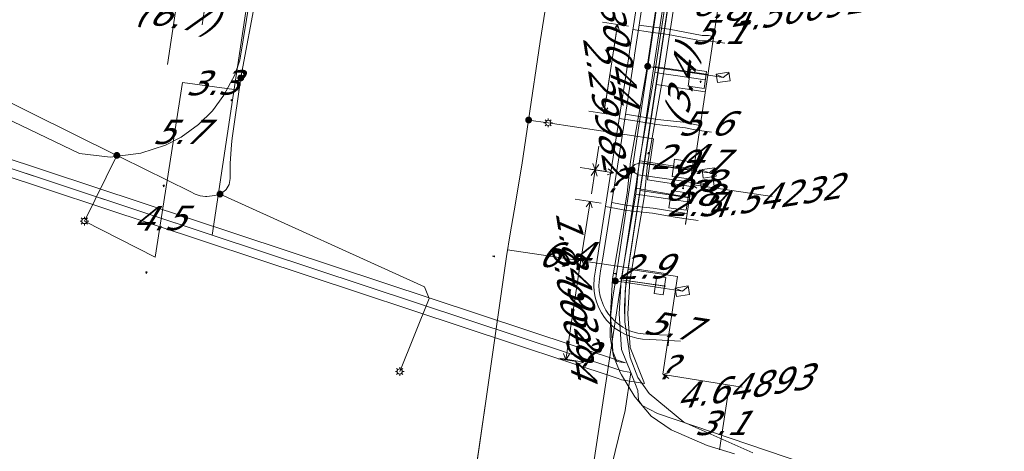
# Model space of a CAD drawing. Header units: metres. Extents: x 124576 to 133557, y 395865 to 402386.
# Tile 135 of 256: x 126368 to 126425, y 399558 to 399583. Entities that reach past the tile are written whole.
import ezdxf
from ezdxf.enums import TextEntityAlignment as Align

# ---------------------------------------------------------------- set-up
doc = ezdxf.new("R2010")
doc.units = ezdxf.units.M
doc.header["$MEASUREMENT"] = 0
for name, color, linetype, lineweight, true_color in [('LG_Datatransport_Reggefiber_Operator_BV', 3, 'Continuous', 13, 0x00ff00), ('LG_Datatransport_Ziggo_BV', 3, 'Continuous', 13, 0x00ff00), ('LG_Laag_Spanning_Enexis_Netbeheer_BV', 7, 'Continuous', 13, 0x960000), ('LG_unet-4_Brabant_Water', 5, 'Continuous', 13, 0x0000ff), ('LG_warmte_Ennatuurlijk_BV', 7, 'Continuous', 13, 0x008080), ('MV_Datatransport_lijn', 3, 'Continuous', 0, 0x00ff00), ('MV_warmte_lijn', 7, 'Continuous', 0, 0x008080)]:
    doc.layers.add(name, color=color, linetype=linetype, lineweight=lineweight, true_color=true_color)
for name, color, linetype, lineweight in [('LG_Laag_Spanning_P_Enexis_Netbeheer_BV', 7, 'Continuous', 0), ('MV_Datatransport', 7, 'Continuous', 0), ('MV_Laag_Spanning', 7, 'Continuous', 0), ('MV_Laag_Spanning_lijn', 7, 'Continuous', 0), ('MV_Laag_Spanning_pijl', 7, 'Continuous', 0), ('MV_warmte', 7, 'Continuous', 0)]:
    doc.layers.add(name, color=color, linetype=linetype, lineweight=lineweight)
doc.styles.add('Klic_Annotatie', font='verdanai.ttf', dxfattribs={"oblique": 20, "height": 1.4})

# ---------------------------------------------------------------- blocks, each defined once
blk = doc.blocks.new('Mof')
at = {"layer": 'LG_Laag_Spanning_P_Enexis_Netbeheer_BV'}
h = blk.add_hatch(color=256, dxfattribs=at)
edge = h.paths.add_edge_path()
edge.add_arc((0, 0), 2, 0, 360)
blk = doc.blocks.new('DeliveryPoint')
at = {"layer": 'LG_Laag_Spanning_P_Enexis_Netbeheer_BV', "flags": 128}
blk.add_lwpolyline([(-3.75, -2.5), (3.75, -2.5), (3.75, 2.5), (-3.75, 2.5), (-3.75, -2.5)], close=True, dxfattribs=at)
blk.add_lwpolyline([(-3.75, 2.5), (-3.75, 2.16), (0, 0), (3.75, 2.16)], dxfattribs=at)
blk = doc.blocks.new('Streetlight')
at = {"layer": 'LG_Laag_Spanning_P_Enexis_Netbeheer_BV'}
for p, q in [((-1.77, 1.77), (-1.06, 1.06)), ((0, 2.5), (0, 1.5)), ((1.77, 1.77), (1.06, 1.06)), ((-1.06, -1.06), (-1.77, -1.77)), ((0, -1.5), (0, -2.5)), ((1.06, -1.06), (1.77, -1.77))]:
    blk.add_line(p, q, dxfattribs=at)
at = {"layer": 'LG_Laag_Spanning_P_Enexis_Netbeheer_BV', "flags": 128}
for points in [[(-2.5, 0), (-1.5, 0)], [(1.5, 0), (2.5, 0)]]:
    blk.add_lwpolyline(points, dxfattribs=at)
at = {"layer": 'LG_Laag_Spanning_P_Enexis_Netbeheer_BV'}
blk.add_circle((0, 0), 1.5, dxfattribs=at)
blk = doc.blocks.new('m_pijl')
at = {"layer": 'MV_Laag_Spanning_pijl'}
blk.add_hatch(color=7, dxfattribs=at).paths.add_polyline_path([(-1, -0.33), (-1, 0), (-1, 0.33), (0, 0)])
at = {"layer": 'MV_Laag_Spanning_pijl', "flags": 128}
blk.add_lwpolyline([(-1, 0), (-1, 0.33), (0, 0), (-1, -0.33), (-1, 0)], close=True, dxfattribs=at)

msp = doc.modelspace()

# ---------------------------------------------------------------- linework, layer by layer
at = {"layer": 'LG_Datatransport_Reggefiber_Operator_BV'}
for p, q in [((126403.878, 399579.684), (126404.686, 399585.026)), ((126404.372, 399579.603), (126405.18, 399584.95)), ((126404.865, 399579.522), (126405.674, 399584.874)), ((126378.806, 399570.219), (126380.946, 399584.413)), ((126402.953, 399574.458), (126403.878, 399579.684)), ((126403.449, 399574.389), (126404.372, 399579.603)), ((126403.945, 399574.321), (126404.865, 399579.522)), ((126406.278, 399578.818), (126406.424, 399579.807)), ((126406.424, 399579.807), (126407.347, 399579.671)), ((126407.202, 399578.682), (126407.347, 399579.671)), ((126353.074, 399579.271), (126402.556, 399562.876)), ((126352.917, 399578.797), (126378.806, 399570.219)), ((126406.278, 399578.818), (126407.202, 399578.682)), ((126352.76, 399578.322), (126402.241, 399561.927)), ((126402.771, 399572.646), (126402.953, 399574.458)), ((126403.267, 399572.579), (126403.449, 399574.389)), ((126405.355, 399573.604), (126405.501, 399574.594)), ((126405.501, 399574.594), (126406.578, 399574.435)), ((126406.433, 399573.446), (126406.578, 399574.435)), ((126403.762, 399572.512), (126403.945, 399574.321)), ((126405.355, 399573.604), (126406.433, 399573.446)), ((126405.176, 399571.799), (126405.327, 399572.787)), ((126405.327, 399572.787), (126406.317, 399572.636)), ((126401.926, 399567.692), (126402.771, 399572.646)), ((126402.424, 399567.634), (126403.267, 399572.579)), ((126402.921, 399567.578), (126403.762, 399572.512)), ((126406.166, 399571.648), (126406.317, 399572.636)), ((126405.176, 399571.799), (126406.166, 399571.648)), ((126401.806, 399565.666), (126401.926, 399567.692)), ((126402.808, 399565.668), (126402.921, 399567.578)), ((126404.329, 399566.849), (126404.475, 399567.838)), ((126404.475, 399567.838), (126404.992, 399567.762)), ((126404.847, 399566.773), (126404.992, 399567.762)), ((126404.329, 399566.849), (126404.847, 399566.773)), ((126401.806, 399565.666), (126401.944, 399563.5)), ((126402.808, 399565.668), (126402.932, 399563.722)), ((126402.438, 399563.611), (126402.968, 399562.279)), ((126402.438, 399563.611), (126402.968, 399562.279)), ((126402.932, 399563.722), (126403.762, 399561.637)), ((126401.944, 399563.5), (126402.174, 399562.921)), ((126402.174, 399562.921), (126402.677, 399562.836)), ((126402.556, 399562.876), (126402.677, 399562.836)), ((126402.241, 399561.927), (126402.435, 399561.862)), ((126402.435, 399561.862), (126403.762, 399561.637))]:
    msp.add_line(p, q, dxfattribs=at)
at = {"layer": 'LG_Datatransport_Reggefiber_Operator_BV', "flags": 128}
for points in [[(126402.438, 399563.611), (126402.307, 399565.667), (126402.424, 399567.634), (126403.267, 399572.579), (126403.449, 399574.389), (126404.372, 399579.603), (126405.18, 399584.95), (126406.036, 399590.407), (126408.208, 399604.797), (126408.366, 399606.41), (126409.901, 399614.264), (126410.066, 399615.11), (126410.304, 399615.58), (126410.741, 399615.709), (126411.898, 399615.474), (126424.539, 399612.917), (126443.715, 399608.998)], [(126404.372, 399579.603), (126406.351, 399579.312), (126407.275, 399579.176)], [(126352.916, 399578.796), (126378.806, 399570.219), (126402.398, 399562.401), (126402.556, 399562.349), (126402.968, 399562.279)], [(126403.449, 399574.389), (126405.428, 399574.099), (126406.506, 399573.94)], [(126403.267, 399572.579), (126405.251, 399572.287), (126406.242, 399572.142)], [(126378.806, 399570.218), (126402.398, 399562.401), (126402.556, 399562.349), (126402.968, 399562.279)], [(126402.424, 399567.634), (126402.307, 399565.667), (126402.438, 399563.611)], [(126402.424, 399567.634), (126404.402, 399567.343), (126404.92, 399567.267)], [(126363.921, 399445.819), (126378.382, 399443.825), (126382.95, 399443.195), (126385.347, 399456.024), (126385.835, 399459.187), (126386.097, 399460.885), (126388.662, 399477.529), (126388.889, 399479.003), (126391.247, 399494.308), (126391.439, 399495.55), (126392.483, 399502.325), (126393.69, 399510.374), (126394.524, 399515.937), (126394.756, 399517.481), (126395.578, 399522.962), (126398.658, 399543.506), (126400.936, 399552.979), (126402.075, 399557.715), (126402.644, 399560.083), (126402.968, 399562.279)], [(126394.756, 399517.481), (126395.578, 399522.962), (126398.658, 399543.506), (126400.936, 399552.979), (126402.075, 399557.715), (126402.644, 399560.083), (126402.968, 399562.279)], [(126402.968, 399562.279), (126403.378, 399561.249), (126403.422, 399560.678), (126403.622, 399560.371), (126404.515, 399559.917), (126416.141, 399555.97), (126432.268, 399546.775), (126437.031, 399544.747)]]:
    msp.add_lwpolyline(points, dxfattribs=at)
at = {"layer": 'LG_Datatransport_Ziggo_BV'}
for p, q in [((126403.757, 399574.373), (126405.131, 399583.465)), ((126403.516, 399572.792), (126403.757, 399574.373)), ((126406.583, 399573.942), (126403.757, 399574.373)), ((126402.827, 399568.254), (126403.516, 399572.792)), ((126406.346, 399572.36), (126403.516, 399572.792)), ((126405.667, 399567.825), (126402.827, 399568.254))]:
    msp.add_line(p, q, dxfattribs=at)
at = {"layer": 'LG_Datatransport_Ziggo_BV', "flags": 128}
for points in [[(126401.125, 399616.541), (126401.209, 399617.016), (126409.293, 399615.627), (126409.765, 399615.375), (126409.969, 399614.984), (126408.792, 399607.723), (126402.697, 399567.393), (126402.612, 399566.105), (126402.625, 399565.198), (126402.948, 399563.15), (126403.39, 399561.986), (126404.04, 399561.075), (126406.038, 399559.409), (126410.023, 399557.634)], [(126405.667, 399567.825), (126402.827, 399568.254), (126403.516, 399572.792), (126403.757, 399574.373), (126405.131, 399583.465), (126405.369, 399585.047), (126406.175, 399590.387), (126408.28, 399604.331), (126408.519, 399605.913), (126409.966, 399614.826), (126409.969, 399614.984), (126409.765, 399615.375), (126409.293, 399615.627), (126401.209, 399617.016), (126401.125, 399616.541)], [(126406.346, 399572.36), (126403.516, 399572.792), (126403.757, 399574.373), (126405.131, 399583.465), (126405.369, 399585.047), (126406.175, 399590.387), (126408.28, 399604.331), (126408.519, 399605.913), (126409.966, 399614.826), (126409.969, 399614.984), (126409.765, 399615.375), (126409.293, 399615.627), (126401.209, 399617.016), (126401.125, 399616.541)], [(126406.583, 399573.942), (126403.757, 399574.373), (126405.131, 399583.465), (126405.369, 399585.047), (126406.175, 399590.387), (126408.28, 399604.331), (126408.519, 399605.913), (126409.966, 399614.826), (126409.969, 399614.984), (126409.765, 399615.375), (126409.293, 399615.627), (126401.209, 399617.016), (126401.125, 399616.541)], [(126410.023, 399557.634), (126406.038, 399559.409), (126404.04, 399561.075), (126403.39, 399561.986), (126402.948, 399563.15), (126402.625, 399565.198), (126402.653, 399566.98), (126402.827, 399568.254), (126403.516, 399572.792), (126403.757, 399574.373), (126405.131, 399583.465), (126405.369, 399585.047), (126406.175, 399590.387), (126408.28, 399604.331), (126408.519, 399605.913), (126409.966, 399614.826), (126409.969, 399614.984), (126409.765, 399615.375), (126409.293, 399615.627), (126401.209, 399617.016), (126401.125, 399616.541)], [(126381.172, 399585.035), (126380.398, 399580.311), (126380.108, 399579.478), (126379.488, 399578.289), (126378.823, 399577.4), (126378.017, 399576.602), (126377.014, 399575.878), (126376.112, 399575.413), (126374.682, 399574.954), (126372.924, 399574.719), (126371.157, 399574.922), (126354.921, 399582.701), (126353.825, 399575.274)], [(126381.172, 399585.035), (126380.398, 399580.311), (126380.108, 399579.478), (126379.488, 399578.289), (126378.823, 399577.4), (126378.017, 399576.602), (126377.014, 399575.878), (126376.112, 399575.413), (126374.682, 399574.954), (126372.924, 399574.719), (126371.157, 399574.922), (126354.921, 399582.701)], [(126354.921, 399582.701), (126371.157, 399574.922), (126372.924, 399574.719), (126374.682, 399574.954), (126376.112, 399575.413), (126377.014, 399575.878), (126378.017, 399576.602), (126378.823, 399577.4), (126379.488, 399578.289), (126380.108, 399579.478), (126380.398, 399580.311), (126381.172, 399585.035)], [(126354.921, 399582.701), (126371.157, 399574.922), (126372.924, 399574.719), (126374.682, 399574.954), (126376.112, 399575.413), (126377.014, 399575.878), (126378.017, 399576.602), (126378.823, 399577.4), (126379.488, 399578.289), (126380.108, 399579.478), (126380.398, 399580.311), (126381.172, 399585.035)], [(126354.921, 399582.701), (126371.157, 399574.922), (126372.924, 399574.719), (126374.682, 399574.954), (126376.112, 399575.413), (126377.014, 399575.878), (126378.017, 399576.602), (126378.823, 399577.4), (126379.488, 399578.289), (126380.108, 399579.478), (126380.398, 399580.311), (126381.172, 399585.035)], [(126354.921, 399582.701), (126371.157, 399574.922), (126372.924, 399574.719), (126374.682, 399574.954), (126376.112, 399575.413), (126377.014, 399575.878), (126378.017, 399576.602), (126378.823, 399577.4), (126379.488, 399578.289), (126380.108, 399579.478), (126380.398, 399580.311), (126381.172, 399585.035)], [(126381.172, 399585.035), (126380.398, 399580.311), (126380.108, 399579.478), (126379.488, 399578.289), (126378.823, 399577.4), (126378.017, 399576.602), (126377.014, 399575.878), (126376.112, 399575.413), (126374.682, 399574.954), (126372.924, 399574.719), (126371.157, 399574.922), (126354.921, 399582.701)], [(126402.827, 399568.254), (126402.653, 399566.98), (126402.625, 399565.198), (126402.948, 399563.15), (126403.39, 399561.986), (126404.04, 399561.075), (126406.038, 399559.409), (126410.023, 399557.634)]]:
    msp.add_lwpolyline(points, dxfattribs=at)
at = {"layer": 'LG_Laag_Spanning_Enexis_Netbeheer_BV'}
for p, q in [((126397.076, 399576.862), (126398.21, 399576.696)), ((126373.303, 399574.819), (126371.429, 399571.028))]:
    msp.add_line(p, q, dxfattribs=at)
at = {"layer": 'LG_Laag_Spanning_Enexis_Netbeheer_BV', "flags": 128}
for points in [[(126380.459, 399579.29), (126380.464, 399579.326), (126381.365, 399584.154), (126381.508, 399585.118), (126382.311, 399590.542), (126382.716, 399593.28), (126383.215, 399596.574), (126383.267, 399596.918), (126384.339, 399603.998), (126384.885, 399607.603), (126385.395, 399611.032), (126386.603, 399619.156), (126385.832, 399620.447), (126385.084, 399620.688)], [(126380.459, 399579.29), (126380.464, 399579.326), (126381.365, 399584.154), (126381.508, 399585.118), (126382.311, 399590.542), (126382.716, 399593.28), (126383.215, 399596.574), (126383.267, 399596.918), (126384.339, 399603.998), (126384.885, 399607.603), (126385.395, 399611.032), (126386.603, 399619.156), (126385.832, 399620.447), (126385.084, 399620.688)], [(126402.08, 399617.526), (126402.53, 399616.76), (126402.539, 399616.703), (126402.593, 399615.624), (126402.585, 399615.506), (126402.508, 399614.654), (126402.426, 399613.799), (126402.374, 399612.919), (126402.093, 399609.635), (126401.707, 399606.712), (126400.655, 399599.55), (126400.238, 399596.9), (126398.968, 399589.152), (126397.739, 399581.396), (126397.076, 399576.862), (126396.693, 399574.245), (126396.248, 399571.611), (126396.012, 399570.296), (126395.806, 399568.975), (126394.621, 399560.762), (126392.656, 399547.147)], [(126402.08, 399617.526), (126402.53, 399616.76), (126402.539, 399616.703), (126402.593, 399615.624), (126402.585, 399615.506), (126402.508, 399614.654), (126402.426, 399613.799), (126402.374, 399612.919), (126402.093, 399609.635), (126401.707, 399606.712), (126400.655, 399599.55), (126400.238, 399596.9), (126398.968, 399589.152), (126397.739, 399581.396), (126397.076, 399576.862), (126396.693, 399574.245), (126396.248, 399571.611), (126396.012, 399570.296)], [(126408.956, 399557.589), (126407.385, 399558.062), (126405.31, 399558.966), (126404.144, 399559.76), (126403.227, 399560.856), (126403.212, 399560.878), (126402.435, 399562.138), (126402.353, 399562.287), (126401.979, 399563.23), (126401.801, 399564.231), (126401.793, 399564.311), (126401.806, 399565.48), (126401.926, 399566.521), (126402.084, 399567.57), (126402.108, 399567.729), (126403.051, 399573.983), (126403.952, 399579.962), (126404.712, 399585.005)], [(126404.712, 399585.005), (126403.952, 399579.962), (126403.051, 399573.983), (126402.108, 399567.729), (126402.084, 399567.57), (126401.926, 399566.521), (126401.806, 399565.48), (126401.793, 399564.311), (126401.801, 399564.231), (126401.979, 399563.23), (126402.353, 399562.287), (126402.435, 399562.138), (126403.212, 399560.878), (126403.227, 399560.856), (126404.144, 399559.76), (126405.31, 399558.966), (126407.385, 399558.062), (126408.956, 399557.589)], [(126404.712, 399585.005), (126403.952, 399579.962), (126403.051, 399573.983), (126402.108, 399567.729), (126402.084, 399567.57), (126401.926, 399566.521), (126401.806, 399565.48), (126401.793, 399564.311), (126401.801, 399564.231), (126401.979, 399563.23), (126402.353, 399562.287), (126402.435, 399562.138), (126403.212, 399560.878), (126403.227, 399560.856), (126404.144, 399559.76), (126405.31, 399558.966), (126407.385, 399558.062), (126408.956, 399557.589)], [(126408.956, 399557.589), (126407.385, 399558.062), (126405.31, 399558.966), (126404.144, 399559.76), (126403.227, 399560.856), (126403.212, 399560.878), (126402.435, 399562.138), (126402.353, 399562.287), (126401.979, 399563.23), (126401.801, 399564.231), (126401.793, 399564.311), (126401.806, 399565.48), (126401.926, 399566.521), (126402.084, 399567.57), (126402.108, 399567.729), (126403.051, 399573.983), (126403.952, 399579.962), (126404.712, 399585.005)], [(126365.806, 399578.525), (126373.303, 399574.819), (126373.544, 399574.7), (126377.528, 399572.73), (126377.82, 399572.587), (126378.117, 399572.485), (126378.429, 399572.451), (126378.502, 399572.451), (126378.954, 399572.498), (126379.046, 399572.517), (126379.26, 399572.585), (126379.586, 399572.809), (126379.621, 399572.844), (126379.794, 399573.135), (126379.843, 399573.478), (126379.843, 399573.558), (126379.846, 399574.062), (126379.85, 399574.357), (126379.915, 399575.446), (126379.955, 399575.821), (126380.459, 399579.29), (126380.464, 399579.326), (126381.365, 399584.154)], [(126365.806, 399578.525), (126373.303, 399574.819), (126373.544, 399574.7), (126377.528, 399572.73), (126377.82, 399572.587), (126378.117, 399572.485), (126378.429, 399572.451), (126378.502, 399572.451), (126378.954, 399572.498), (126379.046, 399572.517), (126379.26, 399572.585), (126379.586, 399572.809), (126379.621, 399572.844), (126379.794, 399573.135), (126379.843, 399573.478), (126379.843, 399573.558), (126379.846, 399574.062), (126379.85, 399574.357), (126379.915, 399575.446), (126379.955, 399575.821), (126380.459, 399579.29), (126380.464, 399579.326), (126381.365, 399584.154)], [(126365.806, 399578.525), (126373.303, 399574.819), (126373.544, 399574.7), (126377.528, 399572.73), (126377.82, 399572.587), (126378.117, 399572.485), (126378.429, 399572.451), (126378.502, 399572.451), (126378.954, 399572.498), (126379.046, 399572.517), (126379.26, 399572.585), (126379.586, 399572.809), (126379.621, 399572.844), (126379.794, 399573.135), (126379.843, 399573.478), (126379.843, 399573.558), (126379.846, 399574.062), (126379.85, 399574.357), (126379.915, 399575.446), (126379.955, 399575.821), (126380.459, 399579.29), (126380.464, 399579.326), (126381.365, 399584.154)], [(126403.952, 399579.962), (126406.923, 399579.525), (126407.714, 399579.408), (126408.308, 399579.321)], [(126365.806, 399578.525), (126373.303, 399574.819), (126373.544, 399574.7), (126377.528, 399572.73), (126377.82, 399572.587), (126378.117, 399572.485), (126378.429, 399572.451), (126378.502, 399572.451), (126378.954, 399572.498), (126379.046, 399572.517), (126379.26, 399572.585), (126379.586, 399572.809), (126379.621, 399572.844), (126379.794, 399573.135), (126379.843, 399573.478), (126379.843, 399573.558), (126379.846, 399574.062), (126379.85, 399574.357), (126379.915, 399575.446), (126379.955, 399575.821), (126380.459, 399579.29)], [(126403.051, 399573.983), (126403.077, 399574.157), (126403.21, 399574.289), (126403.528, 399574.393), (126406.113, 399574.014), (126406.905, 399573.897), (126407.498, 399573.81)], [(126403.051, 399573.983), (126403.146, 399573.856), (126403.398, 399573.705), (126406.011, 399573.321), (126406.803, 399573.205), (126407.396, 399573.118)], [(126379.26, 399572.585), (126391.057, 399567.226), (126391.326, 399566.556), (126389.634, 399562.343)], [(126391.869, 399541.752), (126392.267, 399544.447), (126392.656, 399547.147), (126393.46, 399552.719), (126394.621, 399560.762), (126395.806, 399568.975), (126396.012, 399570.296)], [(126391.869, 399541.752), (126392.267, 399544.447), (126392.656, 399547.147), (126393.46, 399552.719), (126394.621, 399560.762), (126395.806, 399568.975), (126396.012, 399570.296)], [(126396.012, 399570.296), (126395.806, 399568.975), (126394.621, 399560.762), (126392.656, 399547.147), (126392.267, 399544.447), (126391.869, 399541.752)], [(126402.084, 399567.57), (126404.965, 399567.124), (126405.953, 399566.971)]]:
    msp.add_lwpolyline(points, dxfattribs=at)
at = {"layer": 'LG_unet-4_Brabant_Water'}
for p, q in [((126407.47, 399579.49), (126404.31, 399579.95)), ((126406.63, 399574.03), (126403.49, 399574.51)), ((126406.36, 399572.39), (126403.25, 399572.92)), ((126404.99, 399567.26), (126402.44, 399567.63))]:
    msp.add_line(p, q, dxfattribs=at)
at = {"layer": 'LG_unet-4_Brabant_Water', "flags": 128}
msp.add_lwpolyline([(126400.31, 399553.55), (126402.44, 399567.63), (126403.25, 399572.92), (126403.26, 399573.02), (126403.37, 399573.71), (126403.49, 399574.51), (126404.31, 399579.95), (126405.08, 399585.03), (126405.89, 399590.37), (126408.18, 399605.44), (126408.22, 399605.69), (126409.76, 399615.81)], dxfattribs=at)
at = {"layer": 'LG_warmte_Ennatuurlijk_BV'}
for p, q in [((126407.669, 399581.101), (126407.758, 399581.694)), ((126408.406, 399581.293), (126407.713, 399581.397)), ((126406.897, 399575.959), (126406.986, 399576.552)), ((126407.633, 399576.151), (126406.941, 399576.255)), ((126406.134, 399570.865), (126406.223, 399571.459)), ((126406.871, 399571.058), (126406.179, 399571.162)), ((126405.136, 399563.827), (126405.166, 399564.427)), ((126405.85, 399564.092), (126405.151, 399564.127))]:
    msp.add_line(p, q, dxfattribs=at)
at = {"layer": 'LG_warmte_Ennatuurlijk_BV', "flags": 128}
for points in [[(126403.605, 399585.414), (126402.906, 399580.813), (126402.882, 399580.654), (126402.88, 399580.642), (126401.962, 399574.721), (126401.029, 399568.808)], [(126403.921, 399585.365), (126403.198, 399580.605), (126403.196, 399580.593), (126403.172, 399580.437), (126402.279, 399574.672), (126401.345, 399568.759)], [(126403.461, 399582.338), (126404.152, 399582.235), (126405.183, 399582.105), (126407.096, 399581.744), (126407.464, 399581.738), (126407.758, 399581.694)], [(126403.1, 399582.09), (126404.111, 399581.937), (126405.136, 399581.808), (126407.066, 399581.444), (126407.439, 399581.439), (126407.713, 399581.397)], [(126402.308, 399576.951), (126403.199, 399576.816), (126404.473, 399576.6), (126406.137, 399576.415), (126406.59, 399576.308), (126406.941, 399576.255)], [(126402.67, 399577.199), (126403.246, 399577.113), (126404.514, 399576.898), (126406.188, 399576.711), (126406.647, 399576.603), (126406.986, 399576.552)], [(126401.874, 399572.108), (126402.789, 399571.931), (126404.265, 399571.776), (126405.583, 399571.555), (126406.223, 399571.459)], [(126401.511, 399571.863), (126402.745, 399571.634), (126404.224, 399571.479), (126405.536, 399571.258), (126406.179, 399571.162)], [(126401.029, 399568.808), (126400.937, 399568.191), (126400.861, 399567.721), (126400.838, 399567.295), (126400.86, 399566.963), (126400.918, 399566.63), (126400.993, 399566.36), (126401.124, 399566.024), (126401.285, 399565.718), (126401.453, 399565.466), (126401.595, 399565.29), (126401.865, 399565.009), (126402.08, 399564.831), (126402.357, 399564.642), (126402.665, 399564.478), (126402.923, 399564.372), (126403.317, 399564.259), (126403.65, 399564.205), (126404.075, 399564.18), (126405.151, 399564.127)], [(126401.345, 399568.759), (126401.233, 399568.143), (126401.16, 399567.689), (126401.138, 399567.297), (126401.158, 399566.998), (126401.211, 399566.696), (126401.278, 399566.455), (126401.398, 399566.149), (126401.543, 399565.872), (126401.696, 399565.644), (126401.821, 399565.488), (126402.07, 399565.229), (126402.261, 399565.07), (126402.512, 399564.899), (126402.793, 399564.75), (126403.022, 399564.656), (126403.382, 399564.552), (126403.682, 399564.504), (126404.091, 399564.48), (126405.166, 399564.427)]]:
    msp.add_lwpolyline(points, dxfattribs=at)
at = {"layer": 'MV_Datatransport_lijn'}
for p, q in [((126376.23, 399580.077), (126377.066, 399585.655)), ((126407.265, 399578.492), (126404.444, 399578.914)), ((126406.465, 399573.151), (126406.583, 399573.942)), ((126406.465, 399573.151), (126406.346, 399572.36)), ((126404.822, 399562.188), (126405.667, 399567.825))]:
    msp.add_line(p, q, dxfattribs=at)
at = {"layer": 'MV_Laag_Spanning_lijn'}
for p, q in [((126404.295, 399575.782), (126398.21, 399576.696)), ((126406.457, 399573.031), (126403.939, 399573.408)), ((126375.524, 399568.932), (126371.429, 399571.028))]:
    msp.add_line(p, q, dxfattribs=at)
at = {"layer": 'MV_Laag_Spanning_pijl'}
for p, q in [((126378.23, 399582.363), (126378.534, 399584.367)), ((126408.179, 399584.495), (126407.421, 399579.452)), ((126377.101, 399579.037), (126376.218, 399573.378)), ((126377.101, 399579.037), (126380.357, 399578.587)), ((126407.421, 399579.452), (126406.594, 399573.943)), ((126403.939, 399573.408), (126404.295, 399575.782)), ((126406.594, 399573.943), (126406.49, 399573.251)), ((126376.218, 399573.378), (126375.524, 399568.932)), ((126406.126, 399570.828), (126406.49, 399573.251)), ((126402.211, 399568.413), (126395.863, 399569.362)), ((126405.095, 399567.982), (126402.211, 399568.413)), ((126408.552, 399560.852), (126408.099, 399557.823))]:
    msp.add_line(p, q, dxfattribs=at)
at = {"layer": 'MV_warmte_lijn'}
for p, q in [((126402.851, 399582.279), (126401.343, 399582.508)), ((126402.203, 399582.378), (126401.51, 399577.819)), ((126402.203, 399582.378), (126401.978, 399582.06)), ((126402.203, 399582.378), (126402.322, 399582.007)), ((126401.42, 399577.241), (126402.135, 399581.833)), ((126402.059, 399577.142), (126400.56, 399577.375)), ((126401.42, 399577.241), (126401.302, 399577.612)), ((126401.42, 399577.241), (126401.645, 399577.558)), ((126400.91, 399573.983), (126401.127, 399575.358)), ((126401.551, 399573.882), (126400.051, 399574.118)), ((126401.551, 399573.881), (126400.052, 399574.114)), ((126401.981, 399573.814), (126400.605, 399574.02)), ((126400.912, 399573.98), (126400.686, 399573.663)), ((126400.912, 399573.98), (126400.698, 399572.605)), ((126400.91, 399573.983), (126400.792, 399574.354)), ((126400.91, 399573.983), (126401.136, 399574.299)), ((126400.912, 399573.98), (126401.03, 399573.61)), ((126401.981, 399573.814), (126401.611, 399573.693)), ((126401.981, 399573.814), (126401.663, 399574.037)), ((126406.473, 399573.14), (126406.843, 399573.261)), ((126406.473, 399573.14), (126406.792, 399572.917)), ((126406.473, 399573.14), (126411.141, 399572.441)), ((126401.263, 399572.055), (126399.762, 399572.292)), ((126400.622, 399572.156), (126399.931, 399567.781)), ((126400.622, 399572.156), (126400.395, 399571.839)), ((126400.622, 399572.156), (126400.739, 399571.785)), ((126400.115, 399568.946), (126399.218, 399563.012)), ((126400.757, 399568.849), (126399.685, 399569.011)), ((126400.115, 399568.946), (126399.891, 399568.627)), ((126400.115, 399568.946), (126400.235, 399568.575)), ((126399.86, 399562.915), (126398.788, 399563.077)), ((126400.256, 399562.886), (126398.881, 399563.103)), ((126399.218, 399563.012), (126399.098, 399563.382)), ((126399.218, 399563.012), (126399.442, 399563.33)), ((126400.256, 399562.886), (126399.939, 399563.112)), ((126400.256, 399562.886), (126399.885, 399562.768)), ((126404.848, 399562.161), (126405.219, 399562.279)), ((126404.848, 399562.161), (126405.165, 399561.935)), ((126404.848, 399562.161), (126409.403, 399561.442))]:
    msp.add_line(p, q, dxfattribs=at)

# ---------------------------------------------------------------- block references
at = {"layer": 'LG_Laag_Spanning_P_Enexis_Netbeheer_BV', "xscale": 0.1, "yscale": 0.1, "zscale": 0.1}
for name, p in [('Mof', (126403.952, 399579.962)), ('Mof', (126397.076, 399576.862)), ('Streetlight', (126398.21, 399576.696)), ('Mof', (126373.303, 399574.819)), ('Mof', (126403.051, 399573.983)), ('Mof', (126379.26, 399572.585)), ('Streetlight', (126371.429, 399571.028)), ('Streetlight', (126389.634, 399562.343))]:
    msp.add_blockref(name, p, dxfattribs=at)
for name, p, rotation in [('Mof', (126380.459, 399579.29), 359), ('DeliveryPoint', (126408.308, 399579.321), 7.999999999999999), ('DeliveryPoint', (126407.498, 399573.81), 7.999999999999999), ('DeliveryPoint', (126407.396, 399573.118), 7.999999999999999), ('Mof', (126402.084, 399567.57), 279), ('DeliveryPoint', (126405.953, 399566.971), 9)]:
    msp.add_blockref(name, p, dxfattribs=dict(at, rotation=rotation))
at = {"layer": 'MV_Laag_Spanning_pijl'}
for p, xscale, yscale, zscale, rotation in [((126407, 399579), 0.1, 0.1, 0.1, 262), ((126380, 399578), 0.09999999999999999, 0.09999999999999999, 0.09999999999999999, 353), ((126404, 399575), 0.1, 0.1, 0.1, 81), ((126376, 399573), 0.1, 0.1, 0.1, 262), ((126406, 399573), 0.1, 0.1, 0.1, 81), ((126406, 399573), 0.1, 0.1, 0.1, 262), ((126406, 399573), 0.1, 0.1, 0.1, 262), ((126395, 399569), 0.1, 0.1, 0.1, 171), ((126375, 399568), 0.1, 0.1, 0.1, 262), ((126402, 399568), 0.1, 0.1, 0.1, 171)]:
    msp.add_blockref('m_pijl', p, dxfattribs=dict(at, xscale=xscale, yscale=yscale, zscale=zscale, rotation=rotation))

# ---------------------------------------------------------------- texts
at = {"layer": 'MV_Datatransport', "style": 'Klic_Annotatie', "oblique": 20}
for s, rotation, p in [('0.8', 352, (126408.006, 399583.436)), ('(6.7)', 351, (126376.648, 399582.866)), ('(3.4)', 81, (126405.855, 399578.703)), ('0.8', 352, (126406.524, 399573.547)), ('0.8', 351, (126406.406, 399572.756)), ('5.7', 351, (126405.245, 399565.007))]:
    msp.add_text(s, height=1.4, rotation=rotation, dxfattribs=at).set_placement(p, align=Align.MIDDLE_CENTER)
at = {"layer": 'MV_Laag_Spanning', "style": 'Klic_Annotatie', "oblique": 20}
for s, p in [('5.1', (126407.998, 399581.943)), ('5.6', (126407.205, 399576.668)), ('5.7', (126376.857, 399576.176)), ('0.7', (126406.87, 399574.449)), ('2.5', (126406.506, 399572.01)), ('3.1', (126408.128, 399559.367))]:
    msp.add_text(s, height=1.4, dxfattribs=at).set_placement(p, align=Align.MIDDLE_CENTER)
for s, p in [('3.3', (126378.756, 399579.01)), ('2.4', (126405.594, 399574.744)), ('4.5', (126375.673, 399571.186)), ('6.4', (126399.067, 399569.085)), ('2.9', (126403.683, 399568.395))]:
    msp.add_text(s, height=1.4, rotation=1, dxfattribs=at).set_placement(p, align=Align.MIDDLE_CENTER)
at = {"layer": 'MV_warmte', "style": 'Klic_Annotatie', "oblique": 20}
for s, rotation, p in [('3.30044', 279, (126402.135, 399581.833)), ('4.50091', 9, (126412.422, 399583.169)), ('2.29982', 279, (126401.51, 399577.819)), ('4.54232', 9, (126411.141, 399572.441)), ('1.84932', 279, (126399.931, 399567.781)), ('6.00094', 279, (126399.666, 399565.979)), ('4.64893', 9, (126409.403, 399561.442))]:
    msp.add_text(s, height=1.4, rotation=rotation, dxfattribs=at).set_placement(p, align=Align.MIDDLE_CENTER)
for p in [(126401.917, 399573.383), (126406.409, 399572.71), (126400.324, 399563.316), (126404.916, 399562.591)]:
    msp.add_text('?', height=1.4, dxfattribs=at).set_placement(p, align=Align.MIDDLE_CENTER)

doc.saveas('drawing.dxf')
